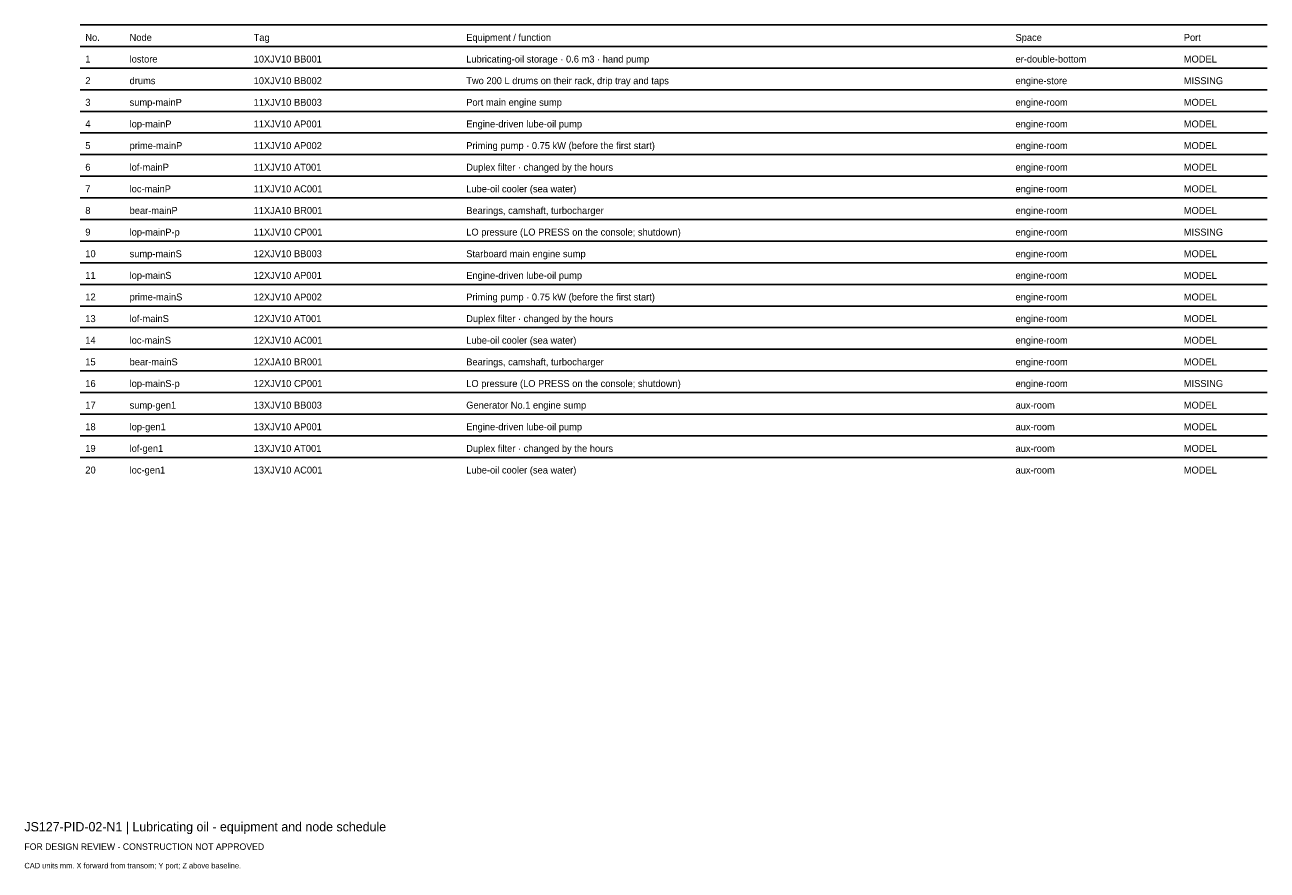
# Model space of a CAD drawing. Header units: millimetres. Extents: x 0 to 402, y -25 to 249.
import ezdxf

# ---------------------------------------------------------------- set-up
doc = ezdxf.new("R2010")
doc.units = ezdxf.units.MM
doc.layers.add('ANNOTATION', color=7, linetype='Continuous')
doc.layers.add('GEOMETRY', color=7, linetype='Continuous')

msp = doc.modelspace()

# ---------------------------------------------------------------- linework, layer by layer
at = {"layer": 'GEOMETRY'}
for p, q in [((18, 249), (402, 249)), ((18, 242), (402, 242)), ((18, 235), (402, 235)), ((18, 228), (402, 228)), ((18, 221), (402, 221)), ((18, 214), (402, 214)), ((18, 207), (402, 207)), ((18, 200), (402, 200)), ((18, 193), (402, 193)), ((18, 186), (402, 186)), ((18, 179), (402, 179)), ((18, 172), (402, 172)), ((18, 165), (402, 165)), ((18, 158), (402, 158)), ((18, 151), (402, 151)), ((18, 144), (402, 144)), ((18, 137), (402, 137)), ((18, 130), (402, 130)), ((18, 123), (402, 123)), ((18, 116), (402, 116)), ((18, 109), (402, 109))]:
    msp.add_line(p, q, dxfattribs=at)

# ---------------------------------------------------------------- texts
at = {"layer": 'ANNOTATION'}
for s, height, p in [('No.', 2.25, (19.7, 243.8)), ('Node', 2.25, (34.03, 243.8)), ('Tag', 2.25, (74.15, 243.8)), ('Equipment / function', 2.25, (142.92, 243.8)), ('Space', 2.25, (320.6, 243.8)), ('Port', 2.25, (375.04, 243.8)), ('1', 2.25, (19.7, 236.8)), ('lostore', 2.25, (34.03, 236.8)), ('10XJV10 BB001', 2.25, (74.15, 236.8)), ('Lubricating-oil storage · 0.6 m3 · hand pump', 2.25, (142.92, 236.8)), ('er-double-bottom', 2.25, (320.6, 236.8)), ('MODEL', 2.25, (375.04, 236.8)), ('2', 2.25, (19.7, 229.8)), ('drums', 2.25, (34.03, 229.8)), ('10XJV10 BB002', 2.25, (74.15, 229.8)), ('Two 200 L drums on their rack, drip tray and taps', 2.25, (142.92, 229.8)), ('engine-store', 2.25, (320.6, 229.8)), ('MISSING', 2.25, (375.04, 229.8)), ('3', 2.25, (19.7, 222.8)), ('sump-mainP', 2.25, (34.03, 222.8)), ('11XJV10 BB003', 2.25, (74.15, 222.8)), ('Port main engine sump', 2.25, (142.92, 222.8)), ('engine-room', 2.25, (320.6, 222.8)), ('MODEL', 2.25, (375.04, 222.8)), ('4', 2.25, (19.7, 215.8)), ('lop-mainP', 2.25, (34.03, 215.8)), ('11XJV10 AP001', 2.25, (74.15, 215.8)), ('Engine-driven lube-oil pump', 2.25, (142.92, 215.8)), ('engine-room', 2.25, (320.6, 215.8)), ('MODEL', 2.25, (375.04, 215.8)), ('5', 2.25, (19.7, 208.8)), ('prime-mainP', 2.25, (34.03, 208.8)), ('11XJV10 AP002', 2.25, (74.15, 208.8)), ('Priming pump · 0.75 kW (before the first start)', 2.25, (142.92, 208.8)), ('engine-room', 2.25, (320.6, 208.8)), ('MODEL', 2.25, (375.04, 208.8)), ('6', 2.25, (19.7, 201.8)), ('lof-mainP', 2.25, (34.03, 201.8)), ('11XJV10 AT001', 2.25, (74.15, 201.8)), ('Duplex filter · changed by the hours', 2.25, (142.92, 201.8)), ('engine-room', 2.25, (320.6, 201.8)), ('MODEL', 2.25, (375.04, 201.8)), ('7', 2.25, (19.7, 194.8)), ('loc-mainP', 2.25, (34.03, 194.8)), ('11XJV10 AC001', 2.25, (74.15, 194.8)), ('Lube-oil cooler (sea water)', 2.25, (142.92, 194.8)), ('engine-room', 2.25, (320.6, 194.8)), ('MODEL', 2.25, (375.04, 194.8)), ('8', 2.25, (19.7, 187.8)), ('bear-mainP', 2.25, (34.03, 187.8)), ('11XJA10 BR001', 2.25, (74.15, 187.8)), ('Bearings, camshaft, turbocharger', 2.25, (142.92, 187.8)), ('engine-room', 2.25, (320.6, 187.8)), ('MODEL', 2.25, (375.04, 187.8)), ('9', 2.25, (19.7, 180.8)), ('lop-mainP-p', 2.25, (34.03, 180.8)), ('11XJV10 CP001', 2.25, (74.15, 180.8)), ('LO pressure (LO PRESS on the console; shutdown)', 2.25, (142.92, 180.8)), ('engine-room', 2.25, (320.6, 180.8)), ('MISSING', 2.25, (375.04, 180.8)), ('10', 2.25, (19.7, 173.8)), ('sump-mainS', 2.25, (34.03, 173.8)), ('12XJV10 BB003', 2.25, (74.15, 173.8)), ('Starboard main engine sump', 2.25, (142.92, 173.8)), ('engine-room', 2.25, (320.6, 173.8)), ('MODEL', 2.25, (375.04, 173.8)), ('11', 2.25, (19.7, 166.8)), ('lop-mainS', 2.25, (34.03, 166.8)), ('12XJV10 AP001', 2.25, (74.15, 166.8)), ('Engine-driven lube-oil pump', 2.25, (142.92, 166.8)), ('engine-room', 2.25, (320.6, 166.8)), ('MODEL', 2.25, (375.04, 166.8)), ('12', 2.25, (19.7, 159.8)), ('prime-mainS', 2.25, (34.03, 159.8)), ('12XJV10 AP002', 2.25, (74.15, 159.8)), ('Priming pump · 0.75 kW (before the first start)', 2.25, (142.92, 159.8)), ('engine-room', 2.25, (320.6, 159.8)), ('MODEL', 2.25, (375.04, 159.8)), ('13', 2.25, (19.7, 152.8)), ('lof-mainS', 2.25, (34.03, 152.8)), ('12XJV10 AT001', 2.25, (74.15, 152.8)), ('Duplex filter · changed by the hours', 2.25, (142.92, 152.8)), ('engine-room', 2.25, (320.6, 152.8)), ('MODEL', 2.25, (375.04, 152.8)), ('14', 2.25, (19.7, 145.8)), ('loc-mainS', 2.25, (34.03, 145.8)), ('12XJV10 AC001', 2.25, (74.15, 145.8)), ('Lube-oil cooler (sea water)', 2.25, (142.92, 145.8)), ('engine-room', 2.25, (320.6, 145.8)), ('MODEL', 2.25, (375.04, 145.8)), ('15', 2.25, (19.7, 138.8)), ('bear-mainS', 2.25, (34.03, 138.8)), ('12XJA10 BR001', 2.25, (74.15, 138.8)), ('Bearings, camshaft, turbocharger', 2.25, (142.92, 138.8)), ('engine-room', 2.25, (320.6, 138.8)), ('MODEL', 2.25, (375.04, 138.8)), ('16', 2.25, (19.7, 131.8)), ('lop-mainS-p', 2.25, (34.03, 131.8)), ('12XJV10 CP001', 2.25, (74.15, 131.8)), ('LO pressure (LO PRESS on the console; shutdown)', 2.25, (142.92, 131.8)), ('engine-room', 2.25, (320.6, 131.8)), ('MISSING', 2.25, (375.04, 131.8)), ('17', 2.25, (19.7, 124.8)), ('sump-gen1', 2.25, (34.03, 124.8)), ('13XJV10 BB003', 2.25, (74.15, 124.8)), ('Generator No.1 engine sump', 2.25, (142.92, 124.8)), ('aux-room', 2.25, (320.6, 124.8)), ('MODEL', 2.25, (375.04, 124.8)), ('18', 2.25, (19.7, 117.8)), ('lop-gen1', 2.25, (34.03, 117.8)), ('13XJV10 AP001', 2.25, (74.15, 117.8)), ('Engine-driven lube-oil pump', 2.25, (142.92, 117.8)), ('aux-room', 2.25, (320.6, 117.8)), ('MODEL', 2.25, (375.04, 117.8)), ('19', 2.25, (19.7, 110.8)), ('lof-gen1', 2.25, (34.03, 110.8)), ('13XJV10 AT001', 2.25, (74.15, 110.8)), ('Duplex filter · changed by the hours', 2.25, (142.92, 110.8)), ('MODEL', 2.25, (375.04, 110.8)), ('aux-room', 2.25, (320.6, 110.8)), ('20', 2.25, (19.7, 103.8)), ('loc-gen1', 2.25, (34.03, 103.8)), ('13XJV10 AC001', 2.25, (74.15, 103.8)), ('Lube-oil cooler (sea water)', 2.25, (142.92, 103.8)), ('aux-room', 2.25, (320.6, 103.8)), ('MODEL', 2.25, (375.04, 103.8)), ('JS127-PID-02-N1 | Lubricating oil - equipment and node schedule', 3, (0, -12)), ('FOR DESIGN REVIEW - CONSTRUCTION NOT APPROVED', 2.1, (0, -18)), ('CAD units mm. X forward from transom; Y port; Z above baseline.', 1.8, (0, -24))]:
    msp.add_text(s, height=height, dxfattribs=at).set_placement(p)

doc.saveas('drawing.dxf')
